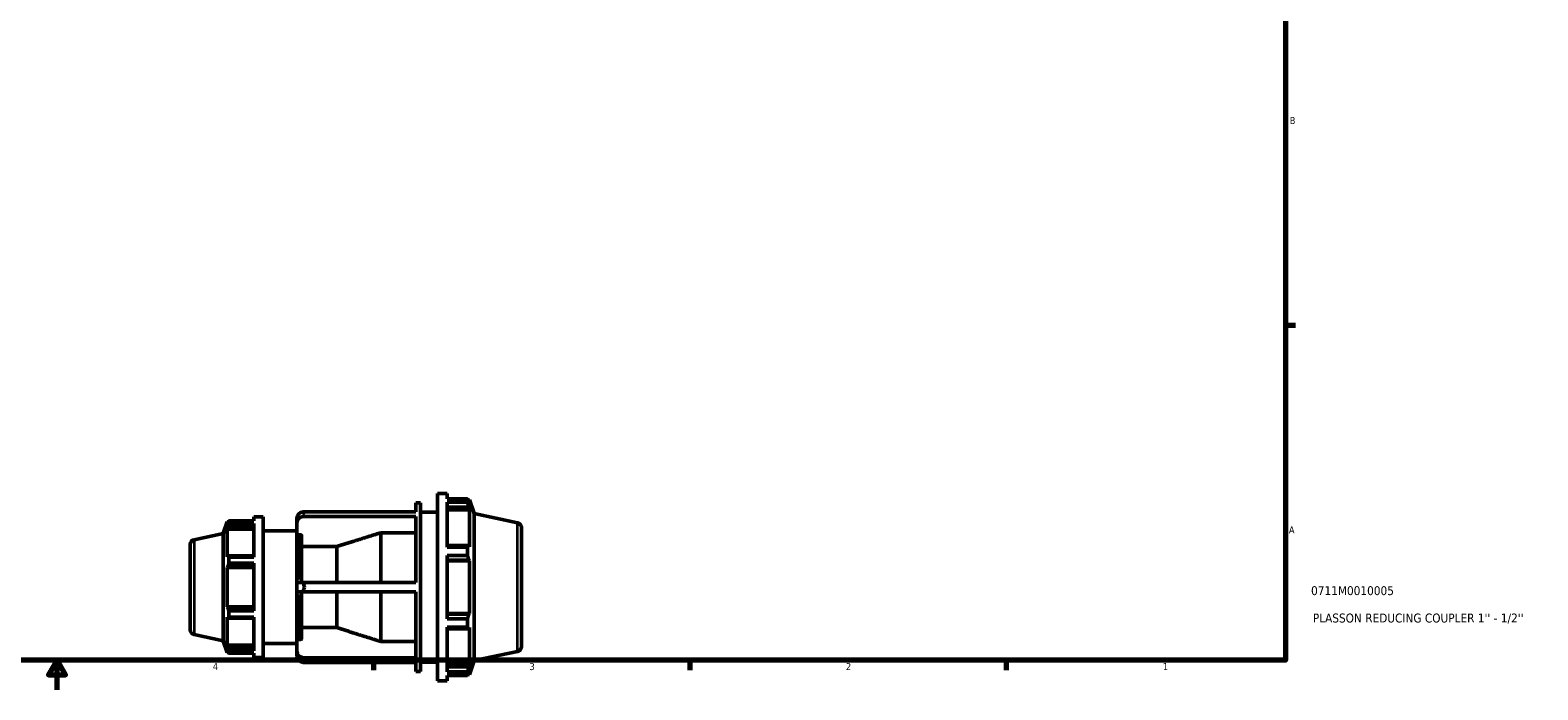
# Model space of a CAD drawing. Header units: inches. Extents: x -2.2 to 51.6, y -14.1 to 33.
# Tile 4 of 8: x 16.6 to 36.9, y 0.6 to 9.5. Entities that reach past the tile are written whole.
import ezdxf

# ---------------------------------------------------------------- set-up
doc = ezdxf.new("R2010")
doc.units = ezdxf.units.IN
doc.header["$MEASUREMENT"] = 0
for name, color, linetype, lineweight in [('Border (ANSI)', 7, 'Continuous', 70), ('Title (ANSI)', 7, 'Continuous', 50), ('Visible (ANSI)', 7, 'Continuous', 50), ('Visible Narrow (ANSI)', 7, 'Continuous', 35)]:
    doc.layers.add(name, color=color, linetype=linetype, lineweight=lineweight)
doc.styles.add('Note Text (ANSI)', font='tahoma.ttf')
doc.styles.add('Text Style29', font='tahoma.ttf')

# ---------------------------------------------------------------- blocks, each defined once
blk = doc.blocks.new('Borders Default Border')
at = {"layer": 'Border (ANSI)'}
for p, q in [((33.5, 5.5), (33.634, 5.5)), ((21.25, 1), (21.25, 0.866)), ((25.5, 1), (25.5, 0.866)), ((29.75, 1), (29.75, 0.866))]:
    blk.add_line(p, q, dxfattribs=at)
at = {"layer": 'Border (ANSI)', "flags": 128}
for points in [[(0.5, 1), (0.5, 21), (33.5, 21), (33.5, 1), (0.5, 1)], [(17, 0.6), (17, 1), (16.885, 0.8), (17.115, 0.8), (17, 1)]]:
    blk.add_lwpolyline(points, dxfattribs=at)
at = {"layer": 'Border (ANSI)', "color": 5, "true_color": 0x0000ff, "char_height": 0.0945, "attachment_point": 7, "style": 'Note Text (ANSI)'}
for s, insert in [('B', (33.558, 8.203)), ('A', (33.547, 2.703)), ('4', (19.092, 0.866)), ('3', (23.346, 0.864)), ('2', (27.596, 0.866)), ('1', (31.854, 0.866))]:
    blk.add_mtext(s, dxfattribs=dict(at, insert=insert))
blk = doc.blocks.new('Title Blocks ANSI - Large')
at = {"layer": 'Title (ANSI)', "color": 5, "true_color": 0x0000ff, "style": 'Text Style29'}
for tag, p in [('PART_NUMBER_001', (0.345, 0.873)), ('DESCRIPTION_001', (0.369, 0.505))]:
    blk.add_attdef(tag, p, '', height=0.12, dxfattribs=at)

msp = doc.modelspace()

# ---------------------------------------------------------------- linework, layer by layer
at = {"layer": 'Visible (ANSI)'}
for p, q in [((21.8191, 2.9924), (21.8191, 3.1143)), ((21.8191, 3.1143), (21.8826, 3.1143)), ((21.8826, 0.8463), (21.8826, 3.1143)), ((22.1123, 0.7203), (22.1123, 3.2403)), ((22.1123, 3.2403), (22.2383, 3.2403)), ((22.2383, 3.1659), (22.2383, 3.2403)), ((22.2383, 3.1659), (22.513, 3.1659)), ((22.2383, 2.517), (22.2383, 3.1203)), ((22.513, 3.1203), (22.2383, 3.1203)), ((22.2383, 3.0532), (22.5294, 3.0532)), ((22.513, 3.1203), (22.513, 3.1659)), ((22.5202, 3.1521), (22.5417, 3.1521)), ((22.5417, 3.0979), (22.5294, 3.1339)), ((22.5294, 3.0532), (22.5417, 3.0197)), ((22.6017, 2.9676), (22.5417, 3.1521)), ((22.5417, 3.0979), (22.5417, 3.1521)), ((19.2333, 2.7009), (19.2847, 2.8592)), ((19.2847, 2.8592), (19.2847, 2.8185)), ((19.3008, 2.8592), (19.2847, 2.8592)), ((19.2939, 2.8455), (19.2847, 2.8185)), ((19.3062, 2.8695), (19.6411, 2.8695)), ((19.3062, 2.8353), (19.3062, 2.8695)), ((19.6411, 2.9253), (19.6411, 2.8695)), ((19.6411, 2.9253), (19.7671, 2.9253)), ((19.7671, 2.9253), (19.7671, 1.0353)), ((20.2215, 2.9066), (20.2215, 2.8436)), ((20.2215, 2.8436), (20.2215, 2.6688)), ((20.3035, 2.9924), (21.8191, 2.9924)), ((21.8191, 2.9294), (20.3035, 2.9294)), ((21.8191, 2.0433), (21.8191, 2.9294)), ((21.8826, 2.9883), (22.1123, 2.9883)), ((22.2383, 3.0197), (22.5417, 3.0197)), ((22.5417, 2.5214), (22.5417, 3.0197)), ((22.6017, 0.9931), (22.6017, 2.9676)), ((23.1853, 2.8435), (22.6017, 2.9676)), ((18.8403, 2.6173), (19.2333, 2.7009)), ((19.2333, 1.2598), (19.2333, 2.7009)), ((19.2847, 2.7599), (19.2939, 2.785)), ((19.6411, 2.7599), (19.2847, 2.7599)), ((19.2847, 2.7599), (19.2847, 2.3861)), ((19.2939, 2.785), (19.6411, 2.785)), ((19.6411, 2.8353), (19.3062, 2.8353)), ((19.6411, 2.8353), (19.6411, 2.3828)), ((19.7671, 2.7363), (20.2215, 2.7363)), ((20.2215, 2.0433), (20.2215, 2.6688)), ((20.2683, 2.6833), (20.2381, 2.6833)), ((20.285, 2.6688), (20.285, 2.0433)), ((21.3472, 2.0433), (21.3472, 2.7107)), ((21.8191, 2.7107), (21.3472, 2.7107)), ((23.2372, 2.7794), (23.2372, 1.1812)), ((18.7884, 1.4074), (18.7884, 2.5532)), ((20.7569, 2.5244), (20.285, 2.5244)), ((20.7569, 2.0433), (20.7569, 2.5244)), ((22.5294, 2.5388), (22.2383, 2.5388)), ((22.2383, 2.517), (22.513, 2.517)), ((22.513, 2.407), (22.513, 2.517)), ((22.5417, 2.5214), (22.5294, 2.5388)), ((19.2939, 2.3992), (19.2847, 2.3861)), ((19.2847, 2.2446), (19.2939, 2.2531)), ((19.6411, 2.2446), (19.2847, 2.2446)), ((19.2847, 2.2446), (19.2847, 1.716)), ((19.6411, 2.3992), (19.2939, 2.3992)), ((19.2939, 2.2531), (19.6411, 2.2531)), ((19.3062, 2.3828), (19.6411, 2.3828)), ((19.3062, 2.3003), (19.3062, 2.3828)), ((19.6411, 2.3003), (19.3062, 2.3003)), ((19.6411, 2.3003), (19.6411, 1.6603)), ((22.2383, 1.5537), (22.2383, 2.407)), ((22.513, 2.407), (22.2383, 2.407)), ((22.2383, 2.344), (22.5294, 2.344)), ((22.2383, 2.3327), (22.5417, 2.3327)), ((22.5294, 2.344), (22.5417, 2.3327)), ((22.5417, 1.6279), (22.5417, 2.3327)), ((20.2215, 2.0433), (20.3035, 2.0433)), ((20.2215, 2.0433), (20.2215, 1.9173)), ((20.3035, 2.0433), (21.8191, 2.0433)), ((20.3035, 1.9173), (20.2215, 1.9173)), ((20.2215, 1.2918), (20.2215, 1.9173)), ((20.285, 1.9173), (20.285, 1.2918)), ((21.8191, 1.9173), (20.3035, 1.9173)), ((20.7569, 1.4362), (20.7569, 1.9173)), ((21.3472, 1.2499), (21.3472, 1.9173)), ((21.8191, 1.0313), (21.8191, 1.9173)), ((19.6411, 1.716), (19.2847, 1.716)), ((19.2939, 1.7075), (19.2847, 1.716)), ((19.6411, 1.7075), (19.2939, 1.7075)), ((19.3062, 1.6603), (19.6411, 1.6603)), ((19.3062, 1.5778), (19.3062, 1.6603)), ((22.2383, 1.6279), (22.5417, 1.6279)), ((22.5417, 1.6279), (22.5294, 1.6166)), ((19.2847, 1.5745), (19.2939, 1.5614)), ((19.2847, 1.5745), (19.2847, 1.2008)), ((19.2939, 1.5614), (19.6411, 1.5614)), ((19.6411, 1.5778), (19.3062, 1.5778)), ((19.6411, 1.5778), (19.6411, 1.1253)), ((20.285, 1.4362), (20.7569, 1.4362)), ((22.5294, 1.6166), (22.2383, 1.6166)), ((22.2383, 1.5537), (22.513, 1.5537)), ((22.2383, 0.8403), (22.2383, 1.4437)), ((22.513, 1.4437), (22.2383, 1.4437)), ((22.2383, 1.4218), (22.5294, 1.4218)), ((22.513, 1.4437), (22.513, 1.5537)), ((22.5294, 1.4218), (22.5417, 1.4392)), ((22.5417, 0.9409), (22.5417, 1.4392)), ((18.8403, 1.3433), (19.2333, 1.2598)), ((19.2333, 1.2598), (19.2847, 1.1015)), ((19.7671, 1.2243), (20.2215, 1.2243)), ((20.2215, 1.2918), (20.2215, 1.117)), ((20.2381, 1.2773), (20.2683, 1.2773)), ((21.3472, 1.2499), (21.8191, 1.2499)), ((19.6411, 1.2008), (19.2847, 1.2008)), ((19.2939, 1.1756), (19.2847, 1.2008)), ((19.2847, 1.1421), (19.2939, 1.1151)), ((19.2847, 1.1421), (19.2847, 1.1015)), ((19.3008, 1.1015), (19.2847, 1.1015)), ((19.6411, 1.1756), (19.2939, 1.1756)), ((19.3062, 1.1253), (19.6411, 1.1253)), ((19.3062, 1.0911), (19.3062, 1.1253)), ((19.6411, 1.0911), (19.3062, 1.0911)), ((19.6411, 1.0911), (19.6411, 1.0353)), ((19.6411, 1.0353), (19.7671, 1.0353)), ((20.2215, 1.117), (20.2215, 1.054)), ((20.3035, 1.0313), (21.8191, 1.0313)), ((23.1853, 1.1171), (22.6017, 0.9931)), ((21.8191, 0.9683), (20.3035, 0.9683)), ((21.8191, 0.8463), (21.8191, 0.9683)), ((21.8191, 0.8463), (21.8826, 0.8463)), ((21.8826, 0.9723), (22.1123, 0.9723)), ((22.2383, 0.9409), (22.5417, 0.9409)), ((22.5294, 0.9074), (22.2383, 0.9074)), ((22.2383, 0.8403), (22.513, 0.8403)), ((22.513, 0.7947), (22.513, 0.8403)), ((22.5417, 0.9409), (22.5294, 0.9074)), ((22.5294, 0.8267), (22.5417, 0.8627)), ((22.6017, 0.9931), (22.5417, 0.8085)), ((22.5417, 0.8085), (22.5417, 0.8627)), ((22.1123, 0.7203), (22.2383, 0.7203)), ((22.2383, 0.7203), (22.2383, 0.7947)), ((22.513, 0.7947), (22.2383, 0.7947)), ((22.5202, 0.8085), (22.5417, 0.8085))]:
    msp.add_line(p, q, dxfattribs=at)
for centre, start, end in [((23.1717, 2.7794), 0, 78), ((18.8539, 2.5532), 102, 180), ((18.8539, 1.4074), 180, 258), ((23.1717, 1.1812), 282, 0)]:
    msp.add_arc(centre, 0.0656, start, end, dxfattribs=at)
for centre, start_param, end_param in [((20.3223, 2.9066), 4.8990709, 6.2831853), ((20.3223, 2.8436), 4.8990709, 6.2831853), ((20.3223, 1.117), 0, 1.3841144), ((20.3223, 1.054), 0, 1.3841144)]:
    msp.add_ellipse(centre, major_axis=(-0.1008, 0), ratio=0.8660254, start_param=start_param, end_param=end_param, dxfattribs=at)
for points, weights in [([(22.513, 3.1659), (22.5216, 3.1496), (22.5294, 3.1339)], [1, 1.00282772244, 1.00484249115]), ([(22.5294, 3.0532), (22.5216, 3.0861), (22.513, 3.1203)], [1.00484249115, 1.00282772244, 1]), ([(19.2939, 2.8455), (19.2998, 2.8573), (19.3062, 2.8695)], [1.00568369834, 1.00324739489, 1]), ([(19.3062, 2.8353), (19.2998, 2.8097), (19.2939, 2.785)], [1, 1.00324739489, 1.00568369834]), ([(21.3472, 2.7107), (21.0109, 2.6047), (20.7569, 2.5244)], [1, 1.00977488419, 1]), ([(22.513, 2.517), (22.5216, 2.5281), (22.5294, 2.5388)], [1, 1.00282772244, 1.00484249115]), ([(19.2939, 2.3992), (19.2998, 2.3912), (19.3062, 2.3828)], [1.00568369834, 1.00324739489, 1]), ([(19.3062, 2.3003), (19.2998, 2.2762), (19.2939, 2.2531)], [1, 1.00324739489, 1.00568369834]), ([(22.5294, 2.344), (22.5216, 2.3749), (22.513, 2.407)], [1.00484249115, 1.00282772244, 1]), ([(19.2939, 1.7075), (19.2998, 1.6844), (19.3062, 1.6603)], [1.00568369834, 1.00324739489, 1]), ([(19.3062, 1.5778), (19.2998, 1.5695), (19.2939, 1.5614)], [1, 1.00324739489, 1.00568369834]), ([(20.7569, 1.4362), (21.0109, 1.356), (21.3472, 1.2499)], [1, 1.00977488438, 1]), ([(22.513, 1.5537), (22.5216, 1.5858), (22.5294, 1.6166)], [1, 1.00282772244, 1.00484249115]), ([(22.5294, 1.4218), (22.5216, 1.4325), (22.513, 1.4437)], [1.00484249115, 1.00282772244, 1]), ([(19.2939, 1.1756), (19.2998, 1.151), (19.3062, 1.1253)], [1.00568369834, 1.00324739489, 1]), ([(19.3062, 1.0911), (19.2998, 1.1034), (19.2939, 1.1151)], [1, 1.00324739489, 1.00568369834]), ([(22.513, 0.8403), (22.5216, 0.8745), (22.5294, 0.9074)], [1, 1.00282772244, 1.00484249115]), ([(22.5294, 0.8267), (22.5216, 0.811), (22.513, 0.7947)], [1.00484249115, 1.00282772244, 1])]:
    msp.add_rational_spline(points, weights, degree=2, dxfattribs=at)
for points in [[(20.3223, 2.9624), (20.3162, 2.9725), (20.3099, 2.9826), (20.3035, 2.9924)], [(20.3035, 2.9294), (20.3099, 2.9412), (20.3162, 2.9523), (20.3223, 2.9624)], [(20.3223, 1.9803), (20.3161, 2.0008), (20.3099, 2.0219), (20.3035, 2.0433)], [(20.3035, 1.9173), (20.3099, 1.9387), (20.3161, 1.9598), (20.3223, 1.9803)], [(20.3223, 0.9982), (20.3162, 1.0084), (20.3099, 1.0194), (20.3035, 1.0313)], [(20.3035, 0.9683), (20.3099, 0.978), (20.3162, 0.9881), (20.3223, 0.9982)]]:
    msp.add_open_spline(points, degree=3, dxfattribs=at)
for points, knots in [([(20.2381, 2.6833), (20.2361, 2.6833), (20.2337, 2.6829), (20.2299, 2.6816), (20.2278, 2.6804), (20.2249, 2.6778), (20.2235, 2.6761), (20.2219, 2.6727), (20.2215, 2.6706), (20.2215, 2.6688)], [0, 0, 0, 0, 0.015684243, 0.015684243, 0.031390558, 0.031390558, 0.047124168, 0.047124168, 0.062881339, 0.062881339, 0.062881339, 0.062881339]), ([(20.285, 2.6688), (20.285, 2.6706), (20.2845, 2.6727), (20.2829, 2.6761), (20.2816, 2.6778), (20.2787, 2.6804), (20.2766, 2.6816), (20.2728, 2.6829), (20.2704, 2.6833), (20.2683, 2.6833)], [-0.062881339, -0.062881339, -0.062881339, -0.062881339, -0.047124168, -0.047124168, -0.031390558, -0.031390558, -0.015684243, -0.015684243, 0, 0, 0, 0]), ([(20.2215, 1.2918), (20.2215, 1.29), (20.2219, 1.2879), (20.2235, 1.2846), (20.2249, 1.2828), (20.2278, 1.2803), (20.2299, 1.2791), (20.2337, 1.2777), (20.2361, 1.2773), (20.2381, 1.2773)], [-0.062881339, -0.062881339, -0.062881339, -0.062881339, -0.047124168, -0.047124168, -0.031390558, -0.031390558, -0.015684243, -0.015684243, 0, 0, 0, 0]), ([(20.2683, 1.2773), (20.2704, 1.2773), (20.2728, 1.2777), (20.2766, 1.2791), (20.2787, 1.2803), (20.2816, 1.2828), (20.2829, 1.2846), (20.2845, 1.2879), (20.285, 1.29), (20.285, 1.2918)], [0, 0, 0, 0, 0.015684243, 0.015684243, 0.031390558, 0.031390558, 0.047124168, 0.047124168, 0.062881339, 0.062881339, 0.062881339, 0.062881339])]:
    msp.add_open_spline(points, degree=3, knots=knots, dxfattribs=at)
at = {"layer": 'Visible Narrow (ANSI)'}
for p, q in [((20.2381, 2.6611), (20.2381, 2.0814)), ((20.2683, 2.0814), (20.2683, 2.6611)), ((23.1853, 1.1277), (23.1853, 2.8329)), ((18.8403, 2.6095), (18.8403, 1.3511)), ((20.2381, 1.8793), (20.2381, 1.2995)), ((20.2683, 1.2995), (20.2683, 1.8793))]:
    msp.add_line(p, q, dxfattribs=at)

# ---------------------------------------------------------------- block references
msp.add_blockref('Borders Default Border', (0, 0))
msp.add_blockref('Title Blocks ANSI - Large', (33.5, 1)).add_auto_attribs({'PART_NUMBER_001': '0711M0010005', 'DESCRIPTION_001': "PLASSON REDUCING COUPLER 1'' - 1/2''"})

doc.saveas('drawing.dxf')
